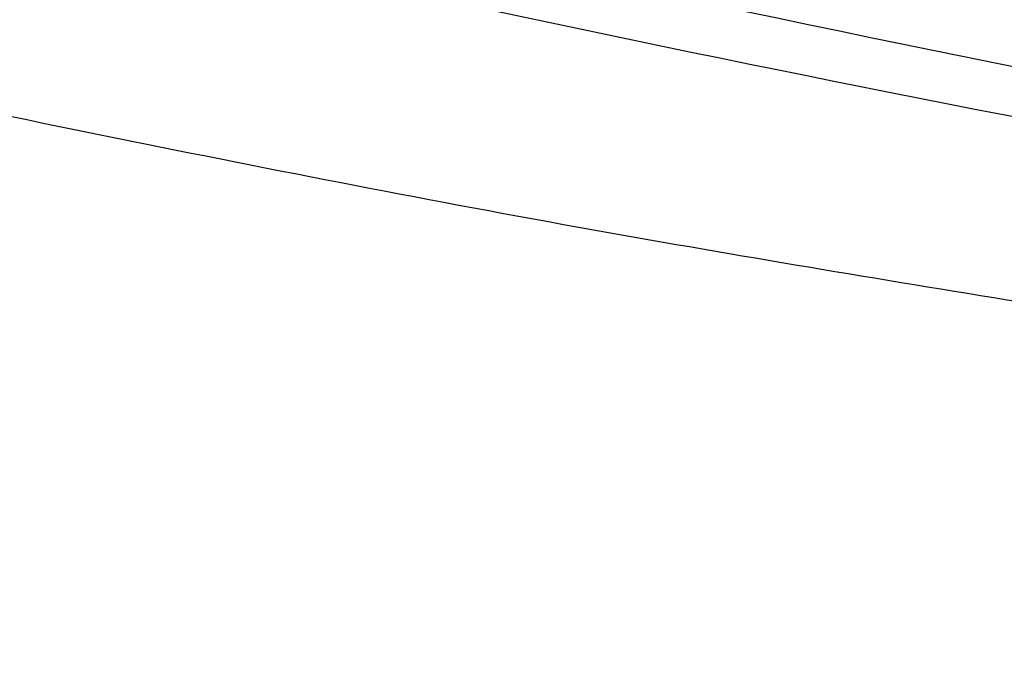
# Model space of a CAD drawing. Header units: millimetres. Extents: x 15231 to 16570, y 10019 to 11489.
# Tile 157 of 206: x 15933 to 15945, y 10983 to 10991. Entities that reach past the tile are written whole.
import ezdxf

# ---------------------------------------------------------------- set-up
doc = ezdxf.new("R2010")
doc.units = ezdxf.units.MM

msp = doc.modelspace()

# ---------------------------------------------------------------- linework, layer by layer
at = {"color": 7, "linetype": 'Continuous', "lineweight": 25}
for points, knots in [([(15912.964, 11005.291), (15921.328, 11002.689), (15929.771, 11000.409), (15946.812, 10996.49), (15955.41, 10994.852), (15966.256, 10993.209), (15968.428, 10992.902), (15972.769, 10992.328), (15974.938, 10992.062), (15981.446, 10991.327), (15985.782, 10990.921), (15998.787, 10989.946), (16007.45, 10989.624), (16024.762, 10989.627), (16033.411, 10989.952), (16050.696, 10991.251), (16059.331, 10992.225), (16072.274, 10994.183), (16076.586, 10994.919), (16085.208, 10996.559), (16089.5, 10997.46), (16102.308, 11000.404), (16110.762, 11002.687), (16119.131, 11005.291)], [0, 0, 0, 0, 0.125, 0.125, 0.25, 0.25, 0.28125, 0.28125, 0.3125, 0.3125, 0.375, 0.375, 0.5, 0.5, 0.625, 0.625, 0.75, 0.75, 0.8125, 0.8125, 0.875, 0.875, 1, 1, 1, 1]), ([(15913.637, 11001.716), (15921.957, 10999.215), (15930.343, 10997.025), (15947.247, 10993.264), (15955.764, 10991.693), (15968.638, 10989.801), (15972.95, 10989.248), (15981.575, 10988.302), (15985.892, 10987.908), (15998.85, 10986.965), (16007.502, 10986.651), (16020.501, 10986.656), (16024.838, 10986.737), (16031.347, 10986.977), (16033.516, 10987.077), (16037.846, 10987.316), (16040.008, 10987.456), (16050.799, 10988.25), (16059.38, 10989.198), (16076.437, 10991.712), (16084.914, 10993.278), (16101.765, 10997.029), (16110.138, 10999.215), (16118.458, 11001.716)], [0, 0, 0, 0, 0.125, 0.125, 0.25, 0.25, 0.3125, 0.3125, 0.375, 0.375, 0.5, 0.5, 0.5625, 0.5625, 0.59375, 0.59375, 0.625, 0.625, 0.75, 0.75, 0.875, 0.875, 1, 1, 1, 1]), ([(16115.132, 10997.51), (16107.073, 10995.196), (16098.956, 10993.171), (16082.61, 10989.692), (16074.38, 10988.239), (16064.021, 10986.781), (16061.946, 10986.507), (16057.788, 10985.996), (16055.705, 10985.758), (16049.455, 10985.1), (16045.286, 10984.736), (16032.774, 10983.86), (16024.423, 10983.568), (16011.885, 10983.567), (16007.703, 10983.64), (15999.335, 10983.932), (15995.145, 10984.152), (15982.615, 10985.029), (15974.302, 10985.905), (15957.754, 10988.233), (15949.519, 10989.685), (15939.276, 10991.865), (15937.229, 10992.319), (15933.147, 10993.262), (15931.111, 10993.752), (15925.02, 10995.272), (15920.981, 10996.356), (15916.963, 10997.51)], [0, 0, 0, 0, 0.125, 0.125, 0.25, 0.25, 0.28125, 0.28125, 0.3125, 0.3125, 0.375, 0.375, 0.5, 0.5, 0.5625, 0.5625, 0.625, 0.625, 0.75, 0.75, 0.875, 0.875, 0.90625, 0.90625, 0.9375, 0.9375, 1, 1, 1, 1]), ([(16107.495, 10994.637), (16092.603, 10990.843), (16077.497, 10987.974), (16058.339, 10985.566), (16054.491, 10985.143), (16046.796, 10984.42), (16042.946, 10984.119), (16031.387, 10983.398), (16023.671, 10983.158), (16012.08, 10983.161), (16008.213, 10983.223), (16002.409, 10983.407), (16000.473, 10983.483), (15996.609, 10983.666), (15994.68, 10983.773), (15985.049, 10984.381), (15977.388, 10985.106), (15954.539, 10987.987), (15939.482, 10990.845), (15924.6, 10994.637)], [0, 0, 0, 0, 0.25, 0.25, 0.3125, 0.3125, 0.375, 0.375, 0.5, 0.5, 0.5625, 0.5625, 0.59375, 0.59375, 0.625, 0.625, 0.75, 0.75, 1, 1, 1, 1]), ([(15928.868, 10990.841), (15932.748, 10990.027), (15938.33, 10988.856), (15944.06, 10987.919), (15945.807, 10987.634)], [0, 0, 0, 0, 0.695262, 1, 1, 1, 1])]:
    msp.add_open_spline(points, degree=3, knots=knots, dxfattribs=at)

doc.saveas('drawing.dxf')
